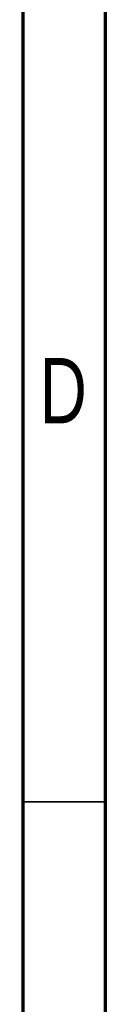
# Model space of a CAD drawing. Header units: millimetres. Extents: x 15 to 415, y 5 to 292.
# Tile 12 of 18: x 410 to 415, y 136 to 196. Entities that reach past the tile are written whole.
import ezdxf

# ---------------------------------------------------------------- set-up
doc = ezdxf.new("R2010")
doc.units = ezdxf.units.MM
doc.styles.add('SLDTEXTSTYLE0', font='TXT', dxfattribs={"width": 0.75})

msp = doc.modelspace()

# ---------------------------------------------------------------- linework, layer by layer
at = {"color": 7, "linetype": 'Continuous', "lineweight": 70}
for p, q in [((415, 292), (415, 5)), ((410, 287), (410, 10))]:
    msp.add_line(p, q, dxfattribs=at)
at = {"color": 7, "linetype": 'Continuous', "lineweight": 35}
for p, q in [((415, 148.5), (410, 148.5)), ((410, 148.5), (415, 148.5))]:
    msp.add_line(p, q, dxfattribs=at)

# ---------------------------------------------------------------- texts
at = {"color": 7, "linetype": 'Continuous', "lineweight": 0, "insert": (412.452687, 175.454469), "char_height": 3.96875, "attachment_point": 2, "style": 'SLDTEXTSTYLE0'}
msp.add_mtext('D', dxfattribs=at)

doc.saveas('drawing.dxf')
